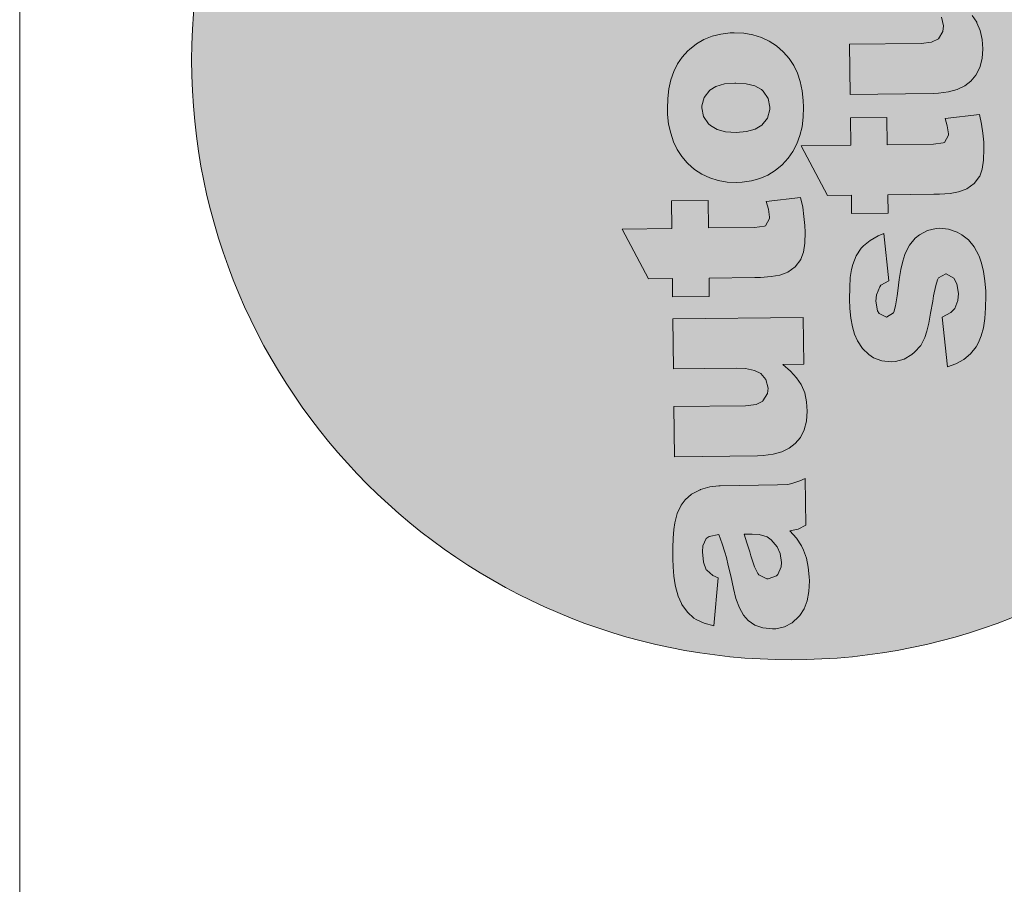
# Model space of a CAD drawing. Header units: millimetres. Extents: x -115268 to 140687, y -37779 to 24471.
# Tile 135 of 256: x 60599 to 60656, y -9972 to -9922. Entities that reach past the tile are written whole.
import ezdxf

# ---------------------------------------------------------------- set-up
doc = ezdxf.new("R2010")
doc.units = ezdxf.units.MM
doc.layers.get('0').update_dxf_attribs({"lineweight": 9})
doc.layers.add('A_CIENKA', color=7, linetype='Continuous', lineweight=9)

# ---------------------------------------------------------------- blocks, each defined once
blk = doc.blocks.new('METRYKA11')
at = {"true_color": 0x000000}
h = blk.add_hatch(color=18, dxfattribs=at)
h.dxf.hatch_style = 1
h.paths.add_polyline_path([(7511428.56, 5508702.86, 1), (7511776.45, 5508702.86, 1)])
at = {"true_color": 0xffffff}
h = blk.add_hatch(color=7, dxfattribs=at)
h.dxf.hatch_style = 1
h.paths.add_polyline_path([(7511581.88, 5508579.4), (7511581.49, 5508579.4), (7511578.94, 5508579.05), (7511576.25, 5508578.25), (7511576.14, 5508578.21), (7511573.63, 5508576.92), (7511571.76, 5508575.28), (7511570.62, 5508573.72), (7511569.49, 5508571.36), (7511568.79, 5508568.65), (7511568.5, 5508566.69), (7511568.32, 5508564.19), (7511568.21, 5508561.35), (7511568.22, 5508558.2), (7511568.28, 5508555.88), (7511568.52, 5508553.19), (7511568.9, 5508550.67), (7511568.98, 5508550.18), (7511569.72, 5508547.38), (7511570.69, 5508545.22), (7511570.83, 5508544.94), (7511572.47, 5508542.68), (7511574.32, 5508541.02), (7511574.95, 5508540.61), (7511577.24, 5508539.58), (7511580.09, 5508538.81), (7511581.36, 5508552.68), (7511579.81, 5508553.32), (7511577.92, 5508554.95), (7511577.1, 5508557.18), (7511576.78, 5508560.19), (7511576.9, 5508561.98), (7511577.82, 5508564.06), (7511578.73, 5508564.71), (7511581.55, 5508565.23), (7511582.54, 5508562.58), (7511583.31, 5508560.13), (7511583.31, 5508560.1), (7511583.75, 5508558.53), (7511584.27, 5508556.25), (7511584.97, 5508553.28), (7511585.75, 5508549.57), (7511586.49, 5508546.64), (7511587.5, 5508543.98), (7511588.65, 5508541.86), (7511590, 5508540.3), (7511591.94, 5508538.99), (7511594.34, 5508538.14), (7511597.11, 5508537.86), (7511598.09, 5508537.94), (7511600.58, 5508538.5), (7511602.81, 5508539.68), (7511604.78, 5508541.5), (7511605.02, 5508541.78), (7511606.26, 5508543.72), (7511607.15, 5508546.05), (7511607.67, 5508548.72), (7511607.81, 5508551.77), (7511607.76, 5508553), (7511607.48, 5508555.76), (7511606.93, 5508558.35), (7511606.13, 5508560.69), (7511605.48, 5508561.95), (7511604.05, 5508564.14), (7511602.13, 5508566.29), (7511604.51, 5508566.81), (7511606.74, 5508567.92), (7511606.57, 5508581.49), (7511605.04, 5508580.77), (7511602.74, 5508580.01), (7511601.51, 5508579.78), (7511598.57, 5508579.6)])
h.paths.add_polyline_path([(7511593.2, 5508565.23), (7511595.52, 5508564.56), (7511596.73, 5508563.73), (7511598.47, 5508561.62), (7511599.3, 5508559.73), (7511599.68, 5508557.11), (7511599.59, 5508555.84), (7511598.64, 5508553.62), (7511598.26, 5508553.23), (7511595.88, 5508552.36), (7511595.46, 5508552.39), (7511593.17, 5508553.56), (7511592.88, 5508553.9), (7511591.84, 5508555.89), (7511590.79, 5508559.1), (7511590.49, 5508560.22), (7511589.69, 5508562.81), (7511588.85, 5508565.32), (7511591.17, 5508565.35)], flags=16)
h.paths.add_polyline_path([(7511594.33, 5508603.93), (7511592.32, 5508602.95), (7511589.31, 5508602.56), (7511568.52, 5508602.31), (7511568.7, 5508587.76), (7511592.75, 5508588.05), (7511594.36, 5508588.11), (7511597.27, 5508588.49), (7511599.82, 5508589.19), (7511601.98, 5508590.24), (7511603.72, 5508591.62), (7511605.24, 5508593.4), (7511606.33, 5508595.62), (7511607, 5508598.15), (7511607.21, 5508601.03), (7511607, 5508603.73), (7511606.45, 5508606.31), (7511605.51, 5508608.57), (7511604.11, 5508610.67), (7511602.3, 5508612.65), (7511600.07, 5508614.58), (7511606.17, 5508614.66), (7511606.01, 5508628.19), (7511568.21, 5508627.73), (7511568.39, 5508613.25), (7511586.58, 5508613.47), (7511589.32, 5508613.36), (7511591.92, 5508612.83), (7511593.76, 5508611.91), (7511595.21, 5508610.17), (7511595.81, 5508607.66), (7511595.62, 5508606.08)])
h.paths.add_polyline_path([(7511567.8, 5508661.95), (7511567.89, 5508653.99), (7511553.52, 5508653.81), (7511561.13, 5508639.39), (7511568.07, 5508639.47), (7511568.13, 5508634.14), (7511578.76, 5508634.27), (7511578.69, 5508639.6), (7511591.98, 5508639.76), (7511593.66, 5508639.79), (7511596.71, 5508640.03), (7511599.19, 5508640.48), (7511601.11, 5508641.1), (7511601.57, 5508641.32), (7511603.72, 5508642.85), (7511605.28, 5508644.94), (7511605.34, 5508645.05), (7511606.06, 5508647.09), (7511606.48, 5508649.69), (7511606.58, 5508652.92), (7511606.49, 5508654.84), (7511606.24, 5508657.47), (7511605.86, 5508660.17), (7511605.27, 5508662.93), (7511595.29, 5508661.76), (7511595.91, 5508659.59), (7511596.3, 5508656.97), (7511595.09, 5508654.77), (7511594.74, 5508654.63), (7511591.87, 5508654.28), (7511578.51, 5508654.12), (7511578.42, 5508662.08)])
h.paths.add_polyline_path([(7511572.98, 5508705.87), (7511572.52, 5508705.45), (7511570.93, 5508703.68), (7511569.56, 5508701.7), (7511568.46, 5508699.51), (7511567.65, 5508697.08), (7511567.05, 5508694.48), (7511566.7, 5508691.67), (7511566.63, 5508688.65), (7511566.68, 5508687.04), (7511566.96, 5508684.2), (7511567.56, 5508681.58), (7511568.36, 5508679.13), (7511569.44, 5508676.87), (7511570.79, 5508674.82), (7511572.56, 5508672.79), (7511574.49, 5508671.11), (7511576.61, 5508669.73), (7511578.9, 5508668.64), (7511581.36, 5508667.86), (7511583.96, 5508667.44), (7511586.73, 5508667.3), (7511588.35, 5508667.39), (7511590.97, 5508667.77), (7511593.45, 5508668.43), (7511595.76, 5508669.44), (7511597.91, 5508670.8), (7511599.89, 5508672.44), (7511601.69, 5508674.39), (7511603.03, 5508676.33), (7511604.2, 5508678.52), (7511605.05, 5508680.91), (7511605.68, 5508683.48), (7511606.04, 5508686.22), (7511606.14, 5508689.17), (7511606.05, 5508691.09), (7511605.73, 5508693.93), (7511605.17, 5508696.59), (7511604.34, 5508699.03), (7511603.26, 5508701.26), (7511601.94, 5508703.28), (7511600.33, 5508705.12), (7511600.23, 5508705.22), (7511598.28, 5508706.92), (7511596.16, 5508708.33), (7511593.87, 5508709.39), (7511591.44, 5508710.13), (7511588.8, 5508710.59), (7511586, 5508710.7), (7511584.87, 5508710.68), (7511582.14, 5508710.33), (7511579.59, 5508709.71), (7511577.22, 5508708.77), (7511575.02, 5508707.48)])
h.paths.add_polyline_path([(7511577.07, 5508686.43), (7511576.58, 5508688.98), (7511576.58, 5508689.54), (7511577.25, 5508691.97), (7511578.91, 5508694.03), (7511580.71, 5508695.17), (7511583.16, 5508695.9), (7511586.32, 5508696.16), (7511589.51, 5508695.94), (7511592, 5508695.31), (7511593.88, 5508694.24), (7511594.41, 5508693.79), (7511595.84, 5508691.67), (7511596.32, 5508689.12), (7511596.33, 5508688.45), (7511595.62, 5508685.99), (7511593.97, 5508683.97), (7511592.09, 5508682.79), (7511589.61, 5508682.09), (7511586.52, 5508681.81), (7511583.5, 5508682.02), (7511581.01, 5508682.65), (7511579.07, 5508683.79), (7511578.5, 5508684.31)], flags=16)
h.paths.add_polyline_path([(7511566.63, 5508757.31), (7511566.8, 5508743.74), (7511572.37, 5508743.81), (7511570.67, 5508742.38), (7511568.84, 5508740.43), (7511567.49, 5508738.42), (7511566.78, 5508736.59), (7511566.25, 5508734.05), (7511566.11, 5508731.11), (7511566.24, 5508728.94), (7511566.8, 5508726.35), (7511567.74, 5508723.97), (7511569.1, 5508721.89), (7511570.88, 5508719.98), (7511571.76, 5508719.25), (7511573.7, 5508718.02), (7511575.96, 5508717.06), (7511578.49, 5508716.39), (7511581.3, 5508715.97), (7511584.35, 5508715.87), (7511587.19, 5508716.04), (7511589.96, 5508716.46), (7511592.47, 5508717.16), (7511594.74, 5508718.1), (7511596.76, 5508719.35), (7511598.11, 5508720.42), (7511599.99, 5508722.3), (7511601.43, 5508724.38), (7511602.46, 5508726.61), (7511603.06, 5508729.07), (7511603.24, 5508731.66), (7511603.04, 5508733.87), (7511602.41, 5508736.42), (7511601.36, 5508738.87), (7511601.22, 5508739.11), (7511599.76, 5508741.09), (7511597.63, 5508743.1), (7511605.48, 5508743.19), (7511605.3, 5508757.78)])
h.paths.add_polyline_path([(7511577.09, 5508733.77), (7511576.52, 5508736.39), (7511577.06, 5508738.96), (7511578.65, 5508741.04), (7511579.73, 5508741.83), (7511582.03, 5508742.7), (7511584.97, 5508743.05), (7511586.51, 5508743), (7511589.15, 5508742.43), (7511591.13, 5508741.3), (7511592.7, 5508739.29), (7511593.25, 5508736.77), (7511592.79, 5508734.2), (7511591.34, 5508732.15), (7511590.55, 5508731.58), (7511588.28, 5508730.68), (7511585.3, 5508730.32), (7511583.13, 5508730.4), (7511580.49, 5508730.93), (7511578.58, 5508731.93)], flags=16)
h.paths.add_polyline_path([(7511591.49, 5508781.03), (7511588.61, 5508781.07), (7511585.49, 5508781.28), (7511582.85, 5508781.7), (7511580.71, 5508782.34), (7511579.05, 5508783.13), (7511579.01, 5508783.19), (7511577.27, 5508785.03), (7511576.64, 5508787.51), (7511576.8, 5508788.78), (7511577.68, 5508791.59), (7511567.29, 5508795.96), (7511566.36, 5508793.88), (7511565.62, 5508791.31), (7511565.41, 5508788.92), (7511565.41, 5508788.74), (7511565.83, 5508786.05), (7511566.94, 5508783.82), (7511567.8, 5508782.85), (7511569.81, 5508781.29), (7511572.57, 5508779.82), (7511566.36, 5508779.74), (7511566.53, 5508766.18), (7511604.32, 5508766.64), (7511604.14, 5508781.19)])
h.paths.add_polyline_path([(7511578.72, 5508838.45), (7511578.34, 5508838.45), (7511575.78, 5508838.14), (7511573.09, 5508837.33), (7511572.99, 5508837.3), (7511570.48, 5508836), (7511568.61, 5508834.37), (7511567.47, 5508832.78), (7511566.34, 5508830.45), (7511565.64, 5508827.74), (7511565.34, 5508825.77), (7511565.16, 5508823.25), (7511565.06, 5508820.44), (7511565.06, 5508817.28), (7511565.12, 5508814.97), (7511565.37, 5508812.27), (7511565.75, 5508809.75), (7511565.83, 5508809.23), (7511566.56, 5508806.43), (7511567.53, 5508804.27), (7511567.68, 5508804.03), (7511569.32, 5508801.77), (7511571.16, 5508800.07), (7511571.8, 5508799.69), (7511574.09, 5508798.63), (7511576.94, 5508797.9), (7511578.21, 5508811.73), (7511576.66, 5508812.41), (7511574.77, 5508814), (7511573.95, 5508816.27), (7511573.63, 5508819.25), (7511573.75, 5508821.07), (7511574.67, 5508823.15), (7511575.57, 5508823.79), (7511578.4, 5508824.29), (7511579.38, 5508821.66), (7511580.15, 5508819.18), (7511580.15, 5508819.15), (7511580.59, 5508817.61), (7511581.11, 5508815.34), (7511581.81, 5508812.33), (7511582.59, 5508808.66), (7511583.33, 5508805.72), (7511584.34, 5508803.07), (7511585.49, 5508800.95), (7511586.84, 5508799.38), (7511588.79, 5508798.08), (7511591.18, 5508797.19), (7511593.96, 5508796.95), (7511594.94, 5508796.99), (7511597.42, 5508797.59), (7511599.65, 5508798.77), (7511601.63, 5508800.58), (7511601.87, 5508800.87), (7511603.11, 5508802.81), (7511603.99, 5508805.1), (7511604.52, 5508807.81), (7511604.66, 5508810.86), (7511604.61, 5508812.08), (7511604.33, 5508814.85), (7511603.77, 5508817.4), (7511602.97, 5508819.74), (7511602.32, 5508821.03), (7511600.9, 5508823.19), (7511598.98, 5508825.37), (7511601.35, 5508825.89), (7511603.58, 5508826.97), (7511603.42, 5508840.58), (7511601.88, 5508839.86), (7511599.58, 5508839.09), (7511598.36, 5508838.87), (7511595.41, 5508838.66)])
h.paths.add_polyline_path([(7511585.7, 5508824.37), (7511588.01, 5508824.4), (7511590.05, 5508824.28), (7511592.37, 5508823.61), (7511593.57, 5508822.82), (7511595.32, 5508820.7), (7511596.15, 5508818.82), (7511596.53, 5508816.19), (7511596.44, 5508814.89), (7511595.48, 5508812.71), (7511595.1, 5508812.32), (7511592.73, 5508811.45), (7511592.31, 5508811.48), (7511590.01, 5508812.64), (7511589.73, 5508812.95), (7511588.69, 5508814.98), (7511587.63, 5508818.19), (7511587.34, 5508819.31), (7511586.54, 5508821.89)], flags=16)
h.paths.add_polyline_path([(7511565.26, 5508870.02), (7511565.35, 5508863.12), (7511564.43, 5508863.1), (7511562.01, 5508863.25), (7511559.81, 5508864.48), (7511559.23, 5508867.21), (7511559.28, 5508868.51), (7511559.6, 5508871.43, 0.013685), (7511550.44, 5508868.83), (7511550.23, 5508866.33), (7511550.12, 5508863.91), (7511550.07, 5508861.84), (7511550.21, 5508859.42), (7511550.59, 5508856.73), (7511551.25, 5508854.63), (7511552.39, 5508852.65), (7511554.13, 5508850.85), (7511556.01, 5508849.75), (7511558.71, 5508849.01), (7511561.24, 5508848.69), (7511563.8, 5508848.58), (7511565.52, 5508848.6), (7511565.59, 5508843.17), (7511576.21, 5508843.3), (7511576.14, 5508848.73), (7511603.32, 5508849.06), (7511603.14, 5508863.58), (7511575.97, 5508863.24), (7511575.88, 5508870.15)])
h.paths.add_polyline_path([(7511621.34, 5508849.25), (7511619.99, 5508847.27), (7511618.9, 5508845.08), (7511618.05, 5508842.68), (7511617.45, 5508840.08), (7511617.13, 5508837.27), (7511617.03, 5508834.26), (7511617.09, 5508832.64), (7511617.4, 5508829.81), (7511617.96, 5508827.15), (7511618.8, 5508824.7), (7511619.87, 5508822.47), (7511621.23, 5508820.42), (7511622.98, 5508818.37), (7511624.92, 5508816.71), (7511627.04, 5508815.3), (7511629.34, 5508814.21), (7511631.77, 5508813.47), (7511634.4, 5508813.01), (7511637.17, 5508812.9), (7511638.78, 5508812.96), (7511641.41, 5508813.34), (7511643.89, 5508814.04), (7511646.19, 5508815.04), (7511648.35, 5508816.37), (7511650.29, 5508818.01), (7511652.09, 5508819.99), (7511653.47, 5508821.94), (7511654.6, 5508824.12), (7511655.49, 5508826.48), (7511656.12, 5508829.05), (7511656.47, 5508831.83), (7511656.54, 5508834.77), (7511656.48, 5508836.66), (7511656.17, 5508839.5), (7511655.58, 5508842.16), (7511654.74, 5508844.6), (7511653.69, 5508846.83), (7511652.34, 5508848.89), (7511650.77, 5508850.69), (7511650.67, 5508850.79), (7511648.72, 5508852.52), (7511646.6, 5508853.9), (7511644.3, 5508854.96), (7511641.84, 5508855.74), (7511639.21, 5508856.16), (7511636.43, 5508856.3), (7511635.31, 5508856.25), (7511632.58, 5508855.94), (7511630.03, 5508855.31), (7511627.66, 5508854.34), (7511625.46, 5508853.05), (7511623.41, 5508851.48), (7511622.93, 5508851.02)])
h.paths.add_polyline_path([(7511626.98, 5508834.59), (7511627.01, 5508835.11), (7511627.68, 5508837.58), (7511629.34, 5508839.63), (7511631.12, 5508840.74), (7511633.6, 5508841.47), (7511636.73, 5508841.76), (7511639.94, 5508841.55), (7511642.44, 5508840.91), (7511644.31, 5508839.85), (7511644.84, 5508839.36), (7511646.27, 5508837.28), (7511646.76, 5508834.72), (7511646.73, 5508834.02), (7511646.06, 5508831.59), (7511644.4, 5508829.57), (7511644.4, 5508829.54), (7511642.49, 5508828.39), (7511640.01, 5508827.66), (7511636.96, 5508827.42), (7511633.94, 5508827.59), (7511631.44, 5508828.26), (7511629.5, 5508829.39), (7511628.9, 5508829.91), (7511627.51, 5508832.03)], flags=16)
h.paths.add_polyline_path([(7511618.26, 5508805.2), (7511618.44, 5508790.72), (7511656.23, 5508791.18), (7511656.05, 5508805.66)])
h.paths.add_polyline_path([(7511604.14, 5508781.19), (7511604.32, 5508766.64), (7511622.48, 5508766.86), (7511621.93, 5508766.29), (7511620.27, 5508764.2), (7511619.07, 5508761.87), (7511618.76, 5508760.99), (7511618.16, 5508758.46), (7511617.99, 5508755.69), (7511618.19, 5508753.17), (7511618.82, 5508750.65), (7511619.83, 5508748.35), (7511621.26, 5508746.23), (7511623.11, 5508744.32), (7511624.7, 5508743.11), (7511626.78, 5508741.94), (7511629.07, 5508741.06), (7511631.64, 5508740.43), (7511634.48, 5508740.08), (7511637.57, 5508739.97), (7511639.57, 5508740.07), (7511642.33, 5508740.42), (7511644.92, 5508741.01), (7511647.36, 5508741.85), (7511649.67, 5508742.92), (7511651.79, 5508744.25), (7511652.45, 5508744.75), (7511654.29, 5508746.52), (7511655.73, 5508748.54), (7511656.76, 5508750.8), (7511657.32, 5508753.33), (7511657.5, 5508756.1), (7511657.37, 5508758.06), (7511656.81, 5508760.65), (7511655.8, 5508763.06), (7511655.02, 5508764.24), (7511653.28, 5508766.15), (7511650.94, 5508768.19), (7511656.51, 5508768.25), (7511656.35, 5508781.82)])
h.paths.add_polyline_path([(7511634.51, 5508766.76), (7511637.52, 5508767.08), (7511640.15, 5508766.93), (7511642.72, 5508766.37), (7511644.65, 5508765.29), (7511646.3, 5508763.22), (7511646.85, 5508760.7), (7511646.36, 5508758.38), (7511644.73, 5508756.33), (7511643.45, 5508755.51), (7511641.07, 5508754.74), (7511637.99, 5508754.46), (7511635.39, 5508754.57), (7511632.79, 5508755.13), (7511630.92, 5508756.09), (7511629.39, 5508757.86), (7511628.74, 5508760.41), (7511629.33, 5508763.01), (7511630.88, 5508765.1), (7511632.13, 5508765.96)], flags=16)
h.paths.add_polyline_path([(7511619.14, 5508732.77), (7511619.32, 5508718.29), (7511637.48, 5508718.51), (7511640.25, 5508718.41), (7511642.85, 5508717.91), (7511644.69, 5508716.99), (7511646.11, 5508715.25), (7511646.7, 5508712.73), (7511646.55, 5508711.12), (7511645.28, 5508709), (7511645.24, 5508709), (7511643.25, 5508707.99), (7511640.24, 5508707.64), (7511619.45, 5508707.39), (7511619.63, 5508692.84), (7511643.68, 5508693.13), (7511645.26, 5508693.19), (7511648.2, 5508693.57), (7511650.71, 5508694.27), (7511652.88, 5508695.31), (7511654.65, 5508696.67), (7511656.13, 5508698.47), (7511657.26, 5508700.69), (7511657.93, 5508703.23), (7511658.11, 5508706.07), (7511657.94, 5508708.8), (7511657.34, 5508711.39), (7511656.44, 5508713.62), (7511656.37, 5508713.76), (7511655.01, 5508715.75), (7511653.23, 5508717.69), (7511650.97, 5508719.66), (7511657.1, 5508719.73), (7511656.94, 5508733.23)])
h.paths.add_polyline_path([(7511630.4, 5508678.24), (7511630.3, 5508686.2), (7511619.71, 5508686.07), (7511619.81, 5508678.11), (7511605.4, 5508677.94), (7511613.04, 5508663.51), (7511619.99, 5508663.6), (7511620.05, 5508658.27), (7511630.64, 5508658.4), (7511630.57, 5508663.73), (7511643.9, 5508663.89), (7511645.54, 5508663.91), (7511648.63, 5508664.16), (7511651.11, 5508664.61), (7511653.03, 5508665.23), (7511653.48, 5508665.44), (7511655.64, 5508666.98), (7511657.19, 5508669.06), (7511657.94, 5508671.18), (7511658.36, 5508673.81), (7511658.46, 5508677.04), (7511658.4, 5508678.97), (7511658.16, 5508681.6), (7511657.74, 5508684.26), (7511657.18, 5508687.05), (7511647.17, 5508685.88), (7511647.83, 5508683.71), (7511648.21, 5508681.14), (7511646.97, 5508678.9), (7511646.63, 5508678.76), (7511643.79, 5508678.41)])
h.paths.add_polyline_path([(7511639.73, 5508652.13), (7511638.55, 5508651.13), (7511636.89, 5508649.15), (7511635.62, 5508646.68), (7511635.55, 5508646.47), (7511634.91, 5508644.5), (7511634.34, 5508642.07), (7511633.89, 5508639.19), (7511633.47, 5508635.89), (7511633.31, 5508634.48), (7511632.82, 5508631.5), (7511632.25, 5508629.58), (7511630.2, 5508628.24), (7511628.05, 5508629.33), (7511627.62, 5508630.1), (7511627.13, 5508632.9), (7511627.28, 5508634.69), (7511628.23, 5508637.05), (7511628.58, 5508637.51), (7511630.88, 5508638.84), (7511629.38, 5508652.56), (7511627.77, 5508651.88), (7511625.4, 5508650.52), (7511623.53, 5508648.95), (7511622.87, 5508648.24), (7511621.43, 5508646.05), (7511620.41, 5508643.51), (7511620.04, 5508642.07), (7511619.68, 5508639.72), (7511619.5, 5508636.87), (7511619.48, 5508633.51), (7511619.58, 5508630.77), (7511619.86, 5508627.94), (7511620.31, 5508625.45), (7511620.93, 5508623.32), (7511621.8, 5508621.37), (7511623.26, 5508619.18), (7511625.04, 5508617.41), (7511626.42, 5508616.48), (7511628.81, 5508615.6), (7511631.51, 5508615.32), (7511632.77, 5508615.4), (7511635.29, 5508616.06), (7511637.55, 5508617.39), (7511638.35, 5508618.1), (7511640.12, 5508620.08), (7511641.32, 5508622.41), (7511641.85, 5508624.17), (7511642.42, 5508626.49), (7511642.98, 5508629.41), (7511643.61, 5508632.89), (7511643.87, 5508634.44), (7511644.46, 5508637.46), (7511645, 5508639.11), (7511645.31, 5508639.64), (7511647.47, 5508640.83), (7511649.73, 5508639.59), (7511650.63, 5508637.88), (7511651.05, 5508635.08), (7511650.9, 5508633.08), (7511649.98, 5508630.79), (7511648.84, 5508629.59), (7511646.36, 5508628.26), (7511647.87, 5508613.9), (7511650.35, 5508614.7), (7511652.65, 5508615.96), (7511654.59, 5508617.6), (7511656.22, 5508619.65), (7511656.9, 5508620.88), (7511657.68, 5508622.89), (7511658.29, 5508625.21), (7511658.71, 5508627.92), (7511658.95, 5508631.01), (7511658.98, 5508634.41), (7511658.96, 5508635.81), (7511658.75, 5508638.82), (7511658.37, 5508641.52), (7511657.78, 5508643.93), (7511657.05, 5508645.99), (7511656.98, 5508646.13), (7511655.58, 5508648.64), (7511653.95, 5508650.65), (7511652, 5508652.17), (7511650.66, 5508652.89), (7511648.16, 5508653.77), (7511645.63, 5508654.06), (7511644.61, 5508653.98), (7511642.06, 5508653.38)])
blk.add_line((7511378.67, 5508935.17), (7511378.67, 5506025.17))
at = {"color": 7, "lineweight": 0}
for p, q in [((7511646.11, 5508715.25), (7511646.7, 5508712.73)), ((7511656.37, 5508713.76), (7511655.01, 5508715.75)), ((7511646.55, 5508711.12), (7511645.28, 5508709)), ((7511646.7, 5508712.73), (7511646.55, 5508711.12)), ((7511656.44, 5508713.62), (7511656.37, 5508713.76)), ((7511657.34, 5508711.39), (7511656.44, 5508713.62)), ((7511657.94, 5508708.8), (7511657.34, 5508711.39)), ((7511577.22, 5508708.77), (7511575.02, 5508707.48)), ((7511579.59, 5508709.71), (7511577.22, 5508708.77)), ((7511582.14, 5508710.33), (7511579.59, 5508709.71)), ((7511584.87, 5508710.68), (7511582.14, 5508710.33)), ((7511586, 5508710.7), (7511584.87, 5508710.68)), ((7511588.8, 5508710.59), (7511586, 5508710.7)), ((7511591.44, 5508710.13), (7511588.8, 5508710.59)), ((7511593.87, 5508709.39), (7511591.44, 5508710.13)), ((7511596.16, 5508708.33), (7511593.87, 5508709.39)), ((7511598.28, 5508706.92), (7511596.16, 5508708.33)), ((7511645.24, 5508709), (7511643.25, 5508707.99)), ((7511645.28, 5508709), (7511645.24, 5508709)), ((7511658.11, 5508706.07), (7511657.94, 5508708.8)), ((7511572.52, 5508705.45), (7511570.93, 5508703.68)), ((7511572.98, 5508705.87), (7511572.52, 5508705.45)), ((7511575.02, 5508707.48), (7511572.98, 5508705.87)), ((7511600.23, 5508705.22), (7511598.28, 5508706.92)), ((7511640.24, 5508707.64), (7511619.45, 5508707.39)), ((7511619.45, 5508707.39), (7511619.63, 5508692.84)), ((7511643.25, 5508707.99), (7511640.24, 5508707.64)), ((7511657.93, 5508703.23), (7511658.11, 5508706.07)), ((7511570.93, 5508703.68), (7511569.56, 5508701.7)), ((7511600.33, 5508705.12), (7511600.23, 5508705.22)), ((7511601.94, 5508703.28), (7511600.33, 5508705.12)), ((7511603.26, 5508701.26), (7511601.94, 5508703.28)), ((7511657.26, 5508700.69), (7511657.93, 5508703.23)), ((7511569.56, 5508701.7), (7511568.46, 5508699.51)), ((7511604.34, 5508699.03), (7511603.26, 5508701.26)), ((7511656.13, 5508698.47), (7511657.26, 5508700.69)), ((7511567.65, 5508697.08), (7511567.05, 5508694.48)), ((7511568.46, 5508699.51), (7511567.65, 5508697.08)), ((7511605.17, 5508696.59), (7511604.34, 5508699.03)), ((7511654.65, 5508696.67), (7511656.13, 5508698.47)), ((7511567.05, 5508694.48), (7511566.7, 5508691.67)), ((7511577.25, 5508691.97), (7511578.91, 5508694.03)), ((7511578.91, 5508694.03), (7511580.71, 5508695.17)), ((7511580.71, 5508695.17), (7511583.16, 5508695.9)), ((7511583.16, 5508695.9), (7511586.21, 5508696.15)), ((7511586.21, 5508696.15), (7511586.42, 5508696.15)), ((7511586.42, 5508696.15), (7511589.51, 5508695.94)), ((7511589.51, 5508695.94), (7511592, 5508695.31)), ((7511592, 5508695.31), (7511593.88, 5508694.24)), ((7511593.88, 5508694.24), (7511594.41, 5508693.79)), ((7511605.73, 5508693.93), (7511605.17, 5508696.59)), ((7511606.05, 5508691.09), (7511605.73, 5508693.93)), ((7511648.2, 5508693.57), (7511650.71, 5508694.27)), ((7511650.71, 5508694.27), (7511652.88, 5508695.31)), ((7511652.88, 5508695.31), (7511654.65, 5508696.67)), ((7511566.7, 5508691.67), (7511566.63, 5508688.65)), ((7511576.58, 5508689.54), (7511577.25, 5508691.97)), ((7511594.41, 5508693.79), (7511595.84, 5508691.67)), ((7511595.84, 5508691.67), (7511596.32, 5508689.12)), ((7511606.14, 5508689.17), (7511606.05, 5508691.09)), ((7511619.63, 5508692.84), (7511643.68, 5508693.13)), ((7511643.68, 5508693.13), (7511645.26, 5508693.19)), ((7511645.26, 5508693.19), (7511648.2, 5508693.57)), ((7511566.63, 5508688.65), (7511566.68, 5508687.04)), ((7511576.58, 5508688.98), (7511576.58, 5508689.54)), ((7511577.07, 5508686.43), (7511576.58, 5508688.98)), ((7511596.33, 5508688.45), (7511595.62, 5508685.99)), ((7511596.32, 5508689.12), (7511596.33, 5508688.45)), ((7511606.04, 5508686.22), (7511606.14, 5508689.17)), ((7511566.68, 5508687.04), (7511566.96, 5508684.2)), ((7511578.5, 5508684.31), (7511577.07, 5508686.43)), ((7511595.62, 5508685.99), (7511593.97, 5508683.97)), ((7511605.68, 5508683.48), (7511606.04, 5508686.22)), ((7511630.3, 5508686.2), (7511619.71, 5508686.07)), ((7511619.71, 5508686.07), (7511619.81, 5508678.11)), ((7511630.4, 5508678.24), (7511630.3, 5508686.2)), ((7511657.18, 5508687.05), (7511647.17, 5508685.88)), ((7511647.17, 5508685.88), (7511647.83, 5508683.71)), ((7511657.74, 5508684.26), (7511657.18, 5508687.05)), ((7511566.96, 5508684.2), (7511567.56, 5508681.58)), ((7511579.07, 5508683.79), (7511578.5, 5508684.31)), ((7511581.01, 5508682.65), (7511579.07, 5508683.79)), ((7511583.5, 5508682.02), (7511581.01, 5508682.65)), ((7511592.09, 5508682.79), (7511589.61, 5508682.09)), ((7511593.97, 5508683.97), (7511592.09, 5508682.79)), ((7511593.97, 5508683.97), (7511593.97, 5508683.97)), ((7511605.05, 5508680.91), (7511605.68, 5508683.48)), ((7511647.83, 5508683.71), (7511648.17, 5508681.4)), ((7511658.16, 5508681.6), (7511657.74, 5508684.26)), ((7511567.56, 5508681.58), (7511568.36, 5508679.13)), ((7511586.52, 5508681.81), (7511583.5, 5508682.02)), ((7511589.61, 5508682.09), (7511586.52, 5508681.81)), ((7511604.2, 5508678.52), (7511605.05, 5508680.91)), ((7511648.14, 5508681.02), (7511646.97, 5508678.9)), ((7511648.17, 5508681.4), (7511648.14, 5508681.02)), ((7511658.4, 5508678.97), (7511658.16, 5508681.6)), ((7511568.36, 5508679.13), (7511569.44, 5508676.87)), ((7511569.44, 5508676.87), (7511570.79, 5508674.82)), ((7511603.03, 5508676.33), (7511604.2, 5508678.52)), ((7511619.81, 5508678.11), (7511605.4, 5508677.94)), ((7511605.4, 5508677.94), (7511613.04, 5508663.51)), ((7511643.79, 5508678.41), (7511630.4, 5508678.24)), ((7511646.63, 5508678.76), (7511643.79, 5508678.41)), ((7511646.97, 5508678.9), (7511646.63, 5508678.76)), ((7511658.36, 5508673.81), (7511658.46, 5508677.04)), ((7511658.46, 5508677.04), (7511658.4, 5508678.97)), ((7511570.79, 5508674.82), (7511572.39, 5508672.98)), ((7511599.89, 5508672.44), (7511601.69, 5508674.39)), ((7511601.69, 5508674.39), (7511603.03, 5508676.33)), ((7511572.39, 5508672.98), (7511572.5, 5508672.84)), ((7511572.5, 5508672.84), (7511574.49, 5508671.11)), ((7511574.49, 5508671.11), (7511576.61, 5508669.73)), ((7511597.91, 5508670.8), (7511599.89, 5508672.44)), ((7511657.23, 5508669.17), (7511657.94, 5508671.18)), ((7511657.94, 5508671.18), (7511658.36, 5508673.81)), ((7511576.61, 5508669.73), (7511578.9, 5508668.64)), ((7511578.9, 5508668.64), (7511581.36, 5508667.86)), ((7511590.97, 5508667.77), (7511593.45, 5508668.43)), ((7511593.45, 5508668.43), (7511595.76, 5508669.44)), ((7511595.76, 5508669.44), (7511597.91, 5508670.8)), ((7511655.64, 5508666.98), (7511657.19, 5508669.07)), ((7511657.19, 5508669.07), (7511657.23, 5508669.17)), ((7511581.36, 5508667.86), (7511583.96, 5508667.44)), ((7511583.96, 5508667.44), (7511586.73, 5508667.3)), ((7511586.73, 5508667.3), (7511588.35, 5508667.39)), ((7511588.35, 5508667.39), (7511590.97, 5508667.77)), ((7511653.03, 5508665.23), (7511653.48, 5508665.44)), ((7511653.48, 5508665.44), (7511655.64, 5508666.98)), ((7511605.27, 5508662.93), (7511595.29, 5508661.76)), ((7511605.86, 5508660.17), (7511605.27, 5508662.93)), ((7511613.04, 5508663.51), (7511619.99, 5508663.6)), ((7511619.99, 5508663.6), (7511620.05, 5508658.27)), ((7511630.57, 5508663.73), (7511643.9, 5508663.89)), ((7511630.64, 5508658.4), (7511630.57, 5508663.73)), ((7511643.9, 5508663.89), (7511645.54, 5508663.91)), ((7511645.54, 5508663.91), (7511648.63, 5508664.16)), ((7511648.63, 5508664.16), (7511651.11, 5508664.61)), ((7511651.11, 5508664.61), (7511653.03, 5508665.23)), ((7511578.42, 5508662.08), (7511567.8, 5508661.95)), ((7511567.8, 5508661.95), (7511567.89, 5508653.99)), ((7511578.51, 5508654.12), (7511578.42, 5508662.08)), ((7511595.29, 5508661.76), (7511595.91, 5508659.59)), ((7511606.24, 5508657.47), (7511605.86, 5508660.17)), ((7511596.26, 5508656.89), (7511595.09, 5508654.77)), ((7511595.91, 5508659.59), (7511596.25, 5508657.28)), ((7511596.25, 5508657.28), (7511596.26, 5508656.89)), ((7511606.49, 5508654.84), (7511606.24, 5508657.47)), ((7511620.05, 5508658.27), (7511630.64, 5508658.4)), ((7511567.89, 5508653.99), (7511553.52, 5508653.81)), ((7511591.87, 5508654.28), (7511578.51, 5508654.12)), ((7511594.74, 5508654.63), (7511591.87, 5508654.28)), ((7511595.09, 5508654.77), (7511594.74, 5508654.63)), ((7511606.58, 5508652.92), (7511606.49, 5508654.84)), ((7511644.61, 5508653.98), (7511642.06, 5508653.38)), ((7511645.63, 5508654.06), (7511644.61, 5508653.98)), ((7511648.16, 5508653.77), (7511645.63, 5508654.06)), ((7511553.52, 5508653.81), (7511561.13, 5508639.39)), ((7511606.48, 5508649.69), (7511606.58, 5508652.92)), ((7511627.77, 5508651.88), (7511625.4, 5508650.52)), ((7511629.38, 5508652.56), (7511627.77, 5508651.88)), ((7511630.88, 5508638.84), (7511629.38, 5508652.56)), ((7511638.55, 5508651.13), (7511636.89, 5508649.15)), ((7511639.73, 5508652.13), (7511638.55, 5508651.13)), ((7511642.06, 5508653.38), (7511639.73, 5508652.13)), ((7511650.66, 5508652.89), (7511648.16, 5508653.77)), ((7511652, 5508652.17), (7511650.66, 5508652.89)), ((7511653.95, 5508650.65), (7511652, 5508652.17)), ((7511606.06, 5508647.09), (7511606.48, 5508649.69)), ((7511622.87, 5508648.24), (7511621.43, 5508646.05)), ((7511623.53, 5508648.95), (7511622.87, 5508648.24)), ((7511625.4, 5508650.52), (7511623.53, 5508648.95)), ((7511636.89, 5508649.15), (7511635.62, 5508646.68)), ((7511655.58, 5508648.64), (7511653.95, 5508650.65)), ((7511656.98, 5508646.13), (7511655.58, 5508648.64)), ((7511605.34, 5508645.05), (7511606.06, 5508647.09)), ((7511621.43, 5508646.05), (7511620.41, 5508643.51)), ((7511635.55, 5508646.47), (7511634.91, 5508644.5)), ((7511635.62, 5508646.68), (7511635.55, 5508646.47)), ((7511657.05, 5508645.99), (7511656.98, 5508646.13)), ((7511657.78, 5508643.93), (7511657.05, 5508645.99)), ((7511601.57, 5508641.32), (7511603.72, 5508642.85)), ((7511603.72, 5508642.85), (7511605.28, 5508644.94)), ((7511605.28, 5508644.94), (7511605.34, 5508645.05)), ((7511620.41, 5508643.51), (7511620.04, 5508642.07)), ((7511634.91, 5508644.5), (7511634.34, 5508642.07)), ((7511658.37, 5508641.52), (7511657.78, 5508643.93)), ((7511578.69, 5508639.6), (7511591.98, 5508639.76)), ((7511591.98, 5508639.76), (7511593.66, 5508639.79)), ((7511593.66, 5508639.79), (7511596.71, 5508640.03)), ((7511596.71, 5508640.03), (7511599.19, 5508640.48)), ((7511599.19, 5508640.48), (7511601.11, 5508641.1)), ((7511601.11, 5508641.1), (7511601.57, 5508641.32)), ((7511619.68, 5508639.72), (7511619.5, 5508636.87)), ((7511620.04, 5508642.07), (7511619.68, 5508639.72)), ((7511634.34, 5508642.07), (7511633.89, 5508639.19)), ((7511645, 5508639.11), (7511645.31, 5508639.64)), ((7511645.31, 5508639.64), (7511647.4, 5508640.79)), ((7511647.4, 5508640.79), (7511647.54, 5508640.79)), ((7511647.54, 5508640.79), (7511649.73, 5508639.59)), ((7511658.75, 5508638.82), (7511658.37, 5508641.52)), ((7511561.13, 5508639.39), (7511568.07, 5508639.47)), ((7511568.07, 5508639.47), (7511568.13, 5508634.14)), ((7511578.76, 5508634.27), (7511578.69, 5508639.6)), ((7511619.5, 5508636.87), (7511619.48, 5508633.51)), ((7511627.28, 5508634.69), (7511628.23, 5508637.05)), ((7511628.23, 5508637.05), (7511628.58, 5508637.51)), ((7511628.58, 5508637.51), (7511630.88, 5508638.84)), ((7511633.89, 5508639.19), (7511633.47, 5508635.89)), ((7511643.87, 5508634.44), (7511644.46, 5508637.46)), ((7511644.46, 5508637.46), (7511645, 5508639.11)), ((7511649.73, 5508639.59), (7511650.63, 5508637.88)), ((7511650.63, 5508637.88), (7511651.05, 5508635.08)), ((7511658.96, 5508635.81), (7511658.75, 5508638.82)), ((7511568.13, 5508634.14), (7511578.76, 5508634.27)), ((7511627.13, 5508632.9), (7511627.28, 5508634.69)), ((7511633.31, 5508634.48), (7511632.82, 5508631.5)), ((7511633.47, 5508635.89), (7511633.31, 5508634.48)), ((7511643.61, 5508632.89), (7511643.87, 5508634.44)), ((7511651.05, 5508635.08), (7511650.9, 5508633.08)), ((7511658.95, 5508631.01), (7511658.98, 5508634.41)), ((7511658.98, 5508634.41), (7511658.96, 5508635.81)), ((7511619.48, 5508633.51), (7511619.58, 5508630.77)), ((7511627.62, 5508630.1), (7511627.13, 5508632.9)), ((7511632.82, 5508631.5), (7511632.29, 5508629.7)), ((7511642.98, 5508629.41), (7511643.61, 5508632.89)), ((7511650.9, 5508633.08), (7511649.98, 5508630.79)), ((7511619.58, 5508630.77), (7511619.86, 5508627.94)), ((7511628.05, 5508629.33), (7511627.62, 5508630.1)), ((7511630.2, 5508628.24), (7511628.05, 5508629.33)), ((7511632.22, 5508629.56), (7511630.2, 5508628.24)), ((7511632.29, 5508629.7), (7511632.22, 5508629.56)), ((7511642.42, 5508626.49), (7511642.98, 5508629.41)), ((7511648.84, 5508629.59), (7511646.36, 5508628.26)), ((7511646.36, 5508628.26), (7511647.87, 5508613.9)), ((7511649.98, 5508630.79), (7511648.84, 5508629.59)), ((7511658.71, 5508627.92), (7511658.95, 5508631.01)), ((7511606.01, 5508628.19), (7511568.21, 5508627.73)), ((7511568.21, 5508627.73), (7511568.39, 5508613.25)), ((7511606.17, 5508614.66), (7511606.01, 5508628.19)), ((7511619.86, 5508627.94), (7511620.31, 5508625.45)), ((7511620.31, 5508625.45), (7511620.93, 5508623.32)), ((7511641.85, 5508624.17), (7511642.42, 5508626.49)), ((7511658.29, 5508625.21), (7511658.71, 5508627.92)), ((7511620.93, 5508623.32), (7511621.8, 5508621.37)), ((7511641.32, 5508622.41), (7511641.85, 5508624.17)), ((7511656.9, 5508620.88), (7511657.68, 5508622.89)), ((7511657.68, 5508622.89), (7511658.29, 5508625.21)), ((7511621.8, 5508621.37), (7511623.26, 5508619.18)), ((7511638.35, 5508618.1), (7511640.12, 5508620.08)), ((7511640.12, 5508620.08), (7511641.32, 5508622.41)), ((7511641.32, 5508622.41), (7511641.32, 5508622.41)), ((7511654.59, 5508617.6), (7511656.22, 5508619.65)), ((7511656.22, 5508619.65), (7511656.9, 5508620.88)), ((7511623.26, 5508619.18), (7511625.04, 5508617.41)), ((7511625.04, 5508617.41), (7511626.42, 5508616.48)), ((7511635.29, 5508616.06), (7511637.55, 5508617.39)), ((7511637.55, 5508617.39), (7511638.35, 5508618.1)), ((7511652.65, 5508615.96), (7511654.59, 5508617.6)), ((7511600.07, 5508614.58), (7511606.17, 5508614.66)), ((7511602.3, 5508612.65), (7511600.07, 5508614.58)), ((7511626.42, 5508616.48), (7511628.81, 5508615.6)), ((7511628.81, 5508615.6), (7511631.51, 5508615.32)), ((7511631.51, 5508615.32), (7511632.77, 5508615.4)), ((7511632.77, 5508615.4), (7511635.29, 5508616.06)), ((7511647.87, 5508613.9), (7511650.35, 5508614.7)), ((7511650.35, 5508614.7), (7511652.65, 5508615.96)), ((7511568.39, 5508613.25), (7511586.58, 5508613.47)), ((7511586.58, 5508613.47), (7511589.32, 5508613.36)), ((7511589.32, 5508613.36), (7511591.92, 5508612.83)), ((7511591.92, 5508612.83), (7511593.76, 5508611.91)), ((7511593.76, 5508611.91), (7511595.21, 5508610.17)), ((7511604.11, 5508610.67), (7511602.3, 5508612.65)), ((7511595.21, 5508610.17), (7511595.81, 5508607.66)), ((7511605.44, 5508608.69), (7511604.11, 5508610.67)), ((7511605.51, 5508608.58), (7511605.44, 5508608.69)), ((7511606.45, 5508606.31), (7511605.51, 5508608.58)), ((7511595.62, 5508606.08), (7511594.34, 5508603.96)), ((7511595.81, 5508607.66), (7511595.62, 5508606.08)), ((7511607, 5508603.73), (7511606.45, 5508606.31)), ((7511589.31, 5508602.56), (7511568.52, 5508602.31)), ((7511592.32, 5508602.95), (7511589.31, 5508602.56)), ((7511594.31, 5508603.92), (7511592.32, 5508602.95)), ((7511594.34, 5508603.96), (7511594.31, 5508603.92)), ((7511607.21, 5508601.03), (7511607, 5508603.73)), ((7511568.52, 5508602.31), (7511568.7, 5508587.76)), ((7511607, 5508598.15), (7511607.21, 5508601.03)), ((7511606.33, 5508595.62), (7511607, 5508598.15)), ((7511605.24, 5508593.4), (7511606.33, 5508595.62)), ((7511601.98, 5508590.24), (7511603.72, 5508591.62)), ((7511603.72, 5508591.62), (7511605.24, 5508593.4)), ((7511594.36, 5508588.11), (7511597.27, 5508588.49)), ((7511597.27, 5508588.49), (7511599.82, 5508589.19)), ((7511599.82, 5508589.19), (7511601.98, 5508590.24)), ((7511568.7, 5508587.76), (7511592.75, 5508588.05)), ((7511592.75, 5508588.05), (7511594.36, 5508588.11)), ((7511601.51, 5508579.78), (7511598.57, 5508579.6)), ((7511602.74, 5508580.01), (7511601.51, 5508579.78)), ((7511605.04, 5508580.77), (7511602.74, 5508580.01)), ((7511606.57, 5508581.49), (7511605.04, 5508580.77)), ((7511606.74, 5508567.92), (7511606.57, 5508581.49)), ((7511573.63, 5508576.92), (7511571.76, 5508575.28)), ((7511576.14, 5508578.21), (7511573.63, 5508576.92)), ((7511576.25, 5508578.25), (7511576.14, 5508578.21)), ((7511578.94, 5508579.05), (7511576.25, 5508578.25)), ((7511581.49, 5508579.4), (7511578.94, 5508579.05)), ((7511581.88, 5508579.4), (7511581.49, 5508579.4)), ((7511598.57, 5508579.6), (7511581.88, 5508579.4)), ((7511571.76, 5508575.28), (7511570.62, 5508573.72)), ((7511569.49, 5508571.36), (7511568.79, 5508568.65)), ((7511570.62, 5508573.72), (7511569.49, 5508571.36)), ((7511568.79, 5508568.65), (7511568.5, 5508566.69)), ((7511568.5, 5508566.69), (7511568.32, 5508564.19)), ((7511588.85, 5508565.32), (7511591.17, 5508565.35)), ((7511591.17, 5508565.35), (7511593.2, 5508565.23)), ((7511602.13, 5508566.29), (7511604.51, 5508566.81)), ((7511604.05, 5508564.14), (7511602.13, 5508566.29)), ((7511604.51, 5508566.81), (7511606.74, 5508567.92)), ((7511568.32, 5508564.19), (7511568.21, 5508561.35)), ((7511576.9, 5508561.98), (7511577.82, 5508564.06)), ((7511577.82, 5508564.06), (7511578.73, 5508564.71)), ((7511578.73, 5508564.71), (7511581.53, 5508565.23)), ((7511581.53, 5508565.23), (7511581.56, 5508565.2)), ((7511581.56, 5508565.2), (7511582.54, 5508562.58)), ((7511582.54, 5508562.58), (7511583.31, 5508560.13)), ((7511589.69, 5508562.81), (7511588.85, 5508565.32)), ((7511590.49, 5508560.22), (7511589.69, 5508562.81)), ((7511593.2, 5508565.23), (7511595.52, 5508564.56)), ((7511595.52, 5508564.56), (7511596.73, 5508563.73)), ((7511596.73, 5508563.73), (7511598.47, 5508561.62)), ((7511605.48, 5508561.95), (7511604.05, 5508564.14)), ((7511568.21, 5508561.35), (7511568.22, 5508558.2)), ((7511576.78, 5508560.19), (7511576.9, 5508561.98)), ((7511577.1, 5508557.18), (7511576.78, 5508560.19)), ((7511583.31, 5508560.13), (7511583.31, 5508560.1)), ((7511583.31, 5508560.1), (7511583.75, 5508558.53)), ((7511590.79, 5508559.1), (7511590.49, 5508560.22)), ((7511598.47, 5508561.62), (7511599.3, 5508559.73)), ((7511599.3, 5508559.73), (7511599.68, 5508557.11)), ((7511606.13, 5508560.69), (7511605.48, 5508561.95)), ((7511606.93, 5508558.35), (7511606.13, 5508560.69)), ((7511568.22, 5508558.2), (7511568.28, 5508555.88)), ((7511577.9, 5508555.02), (7511577.1, 5508557.18)), ((7511583.75, 5508558.53), (7511584.27, 5508556.25)), ((7511591.84, 5508555.89), (7511590.79, 5508559.1)), ((7511599.68, 5508557.11), (7511599.59, 5508555.84)), ((7511607.48, 5508555.76), (7511606.93, 5508558.35)), ((7511568.28, 5508555.88), (7511568.52, 5508553.19)), ((7511578.01, 5508554.88), (7511577.9, 5508555.02)), ((7511579.81, 5508553.32), (7511578.01, 5508554.88)), ((7511584.27, 5508556.25), (7511584.97, 5508553.28)), ((7511592.88, 5508553.9), (7511591.84, 5508555.89)), ((7511599.59, 5508555.84), (7511598.64, 5508553.62)), ((7511607.76, 5508553), (7511607.48, 5508555.76)), ((7511568.52, 5508553.19), (7511568.9, 5508550.67)), ((7511581.36, 5508552.68), (7511579.81, 5508553.32)), ((7511580.09, 5508538.81), (7511581.36, 5508552.68)), ((7511584.97, 5508553.28), (7511585.75, 5508549.57)), ((7511593.17, 5508553.56), (7511592.88, 5508553.9)), ((7511595.46, 5508552.39), (7511593.17, 5508553.56)), ((7511595.88, 5508552.36), (7511595.46, 5508552.39)), ((7511598.26, 5508553.23), (7511595.88, 5508552.36)), ((7511598.64, 5508553.62), (7511598.26, 5508553.23)), ((7511607.67, 5508548.72), (7511607.81, 5508551.77)), ((7511607.81, 5508551.77), (7511607.76, 5508553)), ((7511568.9, 5508550.67), (7511568.98, 5508550.18)), ((7511568.98, 5508550.18), (7511569.72, 5508547.38)), ((7511585.75, 5508549.57), (7511586.49, 5508546.64)), ((7511607.15, 5508546.05), (7511607.67, 5508548.72)), ((7511569.72, 5508547.38), (7511570.69, 5508545.22)), ((7511586.49, 5508546.64), (7511587.5, 5508543.98)), ((7511606.26, 5508543.72), (7511607.15, 5508546.05)), ((7511570.69, 5508545.22), (7511570.83, 5508544.94)), ((7511570.83, 5508544.94), (7511572.47, 5508542.68)), ((7511572.47, 5508542.68), (7511574.32, 5508541.02)), ((7511587.5, 5508543.98), (7511588.65, 5508541.86)), ((7511605.02, 5508541.78), (7511606.26, 5508543.72)), ((7511574.32, 5508541.02), (7511574.95, 5508540.61)), ((7511574.95, 5508540.61), (7511577.24, 5508539.58)), ((7511588.65, 5508541.86), (7511590, 5508540.3)), ((7511590, 5508540.3), (7511591.94, 5508538.99)), ((7511600.58, 5508538.5), (7511602.81, 5508539.68)), ((7511602.81, 5508539.68), (7511604.78, 5508541.5)), ((7511604.78, 5508541.5), (7511605.02, 5508541.78)), ((7511577.24, 5508539.58), (7511580.09, 5508538.81)), ((7511591.94, 5508538.99), (7511594.34, 5508538.14)), ((7511594.34, 5508538.14), (7511597.11, 5508537.86)), ((7511597.11, 5508537.86), (7511598.09, 5508537.94)), ((7511598.09, 5508537.94), (7511600.58, 5508538.5))]:
    blk.add_line(p, q, dxfattribs=at)
at = {"color": 7}
blk.add_circle((7511602.5, 5508702.86), 173.94, dxfattribs=at)
blk.add_circle((7511602.5, 5508702.86), 173.94, dxfattribs=at)

msp = doc.modelspace()

# ---------------------------------------------------------------- block references
at = {"layer": 'A_CIENKA', "color": 3, "xscale": 0.2, "yscale": 0.2, "zscale": 0.2}
msp.add_blockref('METRYKA11', (-1441677.1737, -1111665.25595), dxfattribs=at)

doc.saveas('drawing.dxf')
